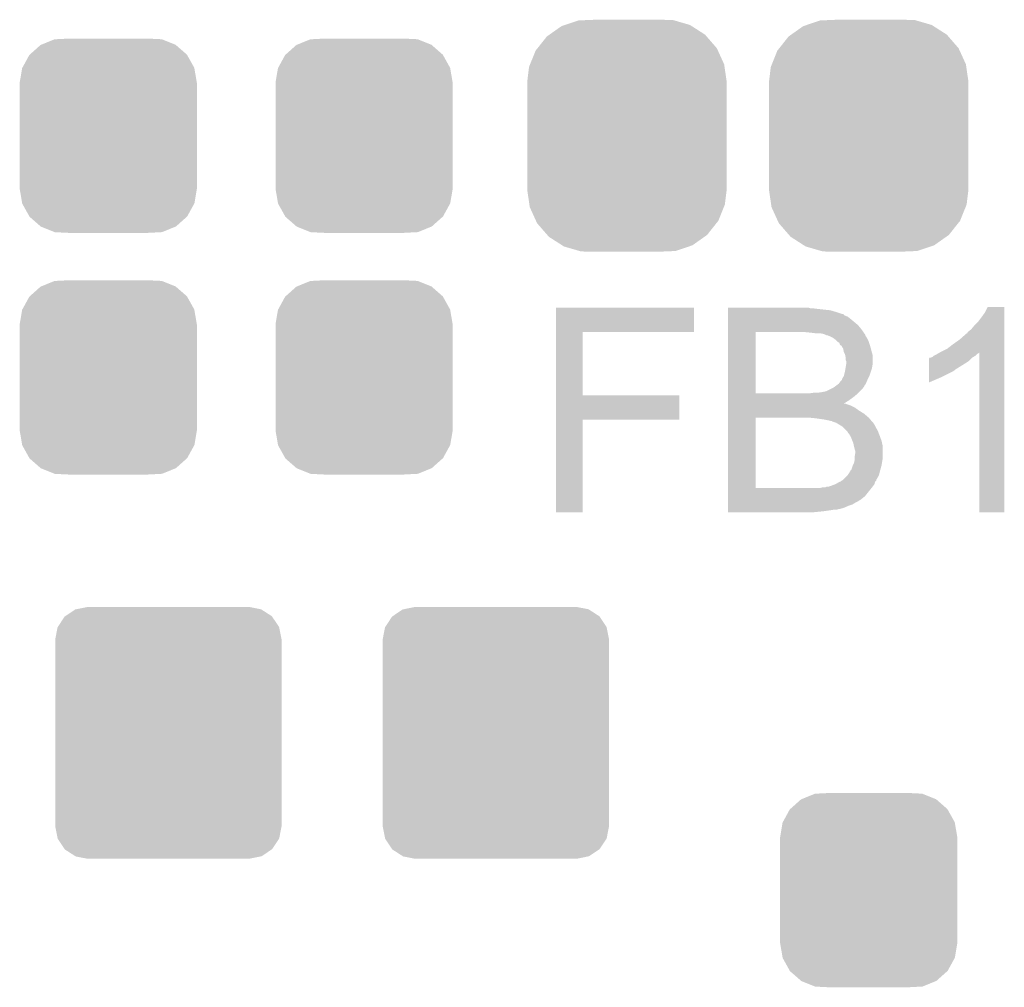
# Model space of a CAD drawing. Extents: x -0.05 to 0.95, y -0.15 to 0.98.
# Tile 23 of 30: x 0.55 to 0.7, y 0.64 to 0.79. Entities that reach past the tile are written whole.
import ezdxf

# ---------------------------------------------------------------- set-up
doc = ezdxf.new("R2010")
doc.units = 0
doc.layers.get('0').update_dxf_attribs({"linetype": 'CONTINUOUS'})
doc.layers.add('GESTURE_CLICK_V102_GTO', color=14, linetype='CONTINUOUS')
doc.layers.add('GESTURE_CLICK_V102_GTS', color=12, linetype='CONTINUOUS')

# ---------------------------------------------------------------- blocks, each defined once
blk = doc.blocks.new('CUSTOM_53')
for points in [[(-0.01212, 0.01581), (-0.01025, 0.01713), (0.01221, 0.01581), (0.01015, 0.01713)], [(-0.01025, 0.01713), (-0.0097, 0.01732), (0.01015, 0.01713), (0.00986, 0.01732)], [(-0.0097, 0.01732), (-0.0076, 0.01803), (0.00986, 0.01732), (0.00742, 0.01803)], [(-0.0076, 0.01803), (-0.00594, 0.0181), (0.00742, 0.01803), (0.00718, 0.0181)], [(-0.00594, 0.0181), (-0.00481, 0.01815), (0.00718, 0.0181), (0.00481, 0.01815)], [(-0.01397, 0.0137), (-0.01253, 0.01552), (0.01404, 0.0137), (0.01246, 0.01552)], [(-0.01253, 0.01552), (-0.01212, 0.01581), (0.01246, 0.01552), (0.01221, 0.01581)], [(-0.01515, 0.01116), (-0.01427, 0.01334), (0.0152, 0.01116), (0.01421, 0.01334)], [(-0.01427, 0.01334), (-0.01397, 0.0137), (0.01421, 0.01334), (0.01404, 0.0137)], [(-0.01531, 0.01075), (-0.01515, 0.01116), (0.01526, 0.01075), (0.0152, 0.01116)], [(-0.0156, 0.0084), (-0.01531, 0.01075), (0.0156, 0.0084), (0.01526, 0.01075)], [(-0.0156, 0.00835), (-0.0156, 0.0084), (0.0156, 0.00835), (0.0156, 0.0084)], [(-0.0156, -0.00835), (-0.0156, 0.00835), (0.0156, -0.00835), (0.0156, 0.00835)], [(-0.0156, -0.0084), (-0.0156, -0.00835), (0.0156, -0.0084), (0.0156, -0.00835)], [(-0.01526, -0.01075), (-0.0156, -0.0084), (0.01531, -0.01075), (0.0156, -0.0084)], [(-0.0152, -0.01116), (-0.01526, -0.01075), (0.01515, -0.01116), (0.01531, -0.01075)], [(-0.01421, -0.01334), (-0.0152, -0.01116), (0.01427, -0.01334), (0.01515, -0.01116)], [(-0.01404, -0.0137), (-0.01421, -0.01334), (0.01397, -0.0137), (0.01427, -0.01334)], [(-0.01246, -0.01552), (-0.01404, -0.0137), (0.01253, -0.01552), (0.01397, -0.0137)], [(-0.01221, -0.01581), (-0.01246, -0.01552), (0.01212, -0.01581), (0.01253, -0.01552)], [(-0.01015, -0.01713), (-0.01221, -0.01581), (0.01025, -0.01713), (0.01212, -0.01581)], [(-0.00986, -0.01732), (-0.01015, -0.01713), (0.0097, -0.01732), (0.01025, -0.01713)], [(-0.00742, -0.01803), (-0.00986, -0.01732), (0.0076, -0.01803), (0.0097, -0.01732)], [(-0.00718, -0.0181), (-0.00742, -0.01803), (0.00594, -0.0181), (0.0076, -0.01803)], [(-0.00481, -0.01815), (-0.00718, -0.0181), (0.00481, -0.01815), (0.00594, -0.0181)]]:
    blk.add_solid(points)
blk = doc.blocks.new('CUSTOM_54')
for points in [[(-0.01229, 0.01267), (-0.01059, 0.01419), (0.01231, 0.01267), (0.01057, 0.01419)], [(-0.01059, 0.01419), (-0.01052, 0.01422), (0.01057, 0.01419), (0.01054, 0.01422)], [(-0.01052, 0.01422), (-0.00841, 0.01508), (0.01054, 0.01422), (0.00839, 0.01508)], [(-0.00841, 0.01508), (-0.00819, 0.01509), (0.00839, 0.01508), (0.00836, 0.01509)], [(-0.00819, 0.01509), (-0.00607, 0.0152), (0.00836, 0.01509), (0.00607, 0.0152)], [(-0.01344, 0.01062), (-0.01234, 0.01263), (0.01345, 0.01062), (0.01233, 0.01263)], [(-0.01234, 0.01263), (-0.01229, 0.01267), (0.01233, 0.01263), (0.01231, 0.01267)], [(-0.01385, 0.0083), (-0.01347, 0.01057), (0.01385, 0.0083), (0.01346, 0.01057)], [(-0.01347, 0.01057), (-0.01344, 0.01062), (0.01346, 0.01057), (0.01345, 0.01062)], [(-0.01385, 0.00825), (-0.01385, 0.0083), (0.01385, 0.00825), (0.01385, 0.0083)], [(-0.01385, -0.00825), (-0.01385, 0.00825), (0.01385, -0.00825), (0.01385, 0.00825)], [(-0.01385, -0.0083), (-0.01385, -0.00825), (0.01385, -0.0083), (0.01385, -0.00825)], [(-0.01346, -0.01057), (-0.01385, -0.0083), (0.01347, -0.01057), (0.01385, -0.0083)], [(-0.01345, -0.01062), (-0.01346, -0.01057), (0.01344, -0.01062), (0.01347, -0.01057)], [(-0.01233, -0.01263), (-0.01345, -0.01062), (0.01234, -0.01263), (0.01344, -0.01062)], [(-0.01231, -0.01267), (-0.01233, -0.01263), (0.01229, -0.01267), (0.01234, -0.01263)], [(-0.01057, -0.01419), (-0.01231, -0.01267), (0.01059, -0.01419), (0.01229, -0.01267)], [(-0.01054, -0.01422), (-0.01057, -0.01419), (0.01052, -0.01422), (0.01059, -0.01419)], [(-0.00839, -0.01508), (-0.01054, -0.01422), (0.00841, -0.01508), (0.01052, -0.01422)], [(-0.00836, -0.01509), (-0.00839, -0.01508), (0.00819, -0.01509), (0.00841, -0.01508)], [(-0.00607, -0.0152), (-0.00836, -0.01509), (0.00607, -0.0152), (0.00819, -0.01509)]]:
    blk.add_solid(points)
blk = doc.blocks.new('CUSTOM_55')
for points in [[(-0.01615, 0.01824), (-0.01457, 0.0193), (0.01618, 0.01824), (0.01454, 0.0193)], [(-0.01457, 0.0193), (-0.01442, 0.01933), (0.01454, 0.0193), (0.01449, 0.01933)], [(-0.01442, 0.01933), (-0.0126, 0.0197), (0.01449, 0.01933), (0.0126, 0.0197)], [(-0.01729, 0.01657), (-0.01623, 0.01818), (0.0173, 0.01657), (0.01622, 0.01818)], [(-0.01623, 0.01818), (-0.01615, 0.01824), (0.01622, 0.01818), (0.01618, 0.01824)], [(-0.0177, 0.0146), (-0.01733, 0.01649), (0.0177, 0.0146), (0.01732, 0.01649)], [(-0.01733, 0.01649), (-0.01729, 0.01657), (0.01732, 0.01649), (0.0173, 0.01657)], [(-0.0177, 0.01455), (-0.0177, 0.0146), (0.0177, 0.01455), (0.0177, 0.0146)], [(-0.0177, -0.01455), (-0.0177, 0.01455), (0.0177, -0.01455), (0.0177, 0.01455)], [(-0.0177, -0.0146), (-0.0177, -0.01455), (0.0177, -0.0146), (0.0177, -0.01455)], [(-0.01732, -0.01649), (-0.0177, -0.0146), (0.01733, -0.01649), (0.0177, -0.0146)], [(-0.0173, -0.01657), (-0.01732, -0.01649), (0.01729, -0.01657), (0.01733, -0.01649)], [(-0.01622, -0.01818), (-0.0173, -0.01657), (0.01623, -0.01818), (0.01729, -0.01657)], [(-0.01618, -0.01824), (-0.01622, -0.01818), (0.01615, -0.01824), (0.01623, -0.01818)], [(-0.01454, -0.0193), (-0.01618, -0.01824), (0.01457, -0.0193), (0.01615, -0.01824)], [(-0.01449, -0.01933), (-0.01454, -0.0193), (0.01442, -0.01933), (0.01457, -0.0193)], [(-0.0126, -0.0197), (-0.01449, -0.01933), (0.0126, -0.0197), (0.01442, -0.01933)]]:
    blk.add_solid(points)

msp = doc.modelspace()

# ---------------------------------------------------------------- linework, layer by layer
at = {"layer": 'GESTURE_CLICK_V102_GTO'}
for points in [[(0.63, 0.7442), (0.63, 0.748), (0.6516, 0.7442), (0.6516, 0.748)], [(0.63, 0.748), (0.63, 0.748), (0.6516, 0.748), (0.63, 0.748)], [(0.6569, 0.7479), (0.6569, 0.748), (0.6698, 0.7479), (0.6695, 0.748)], [(0.6569, 0.748), (0.6569, 0.748), (0.6695, 0.748), (0.6569, 0.748)], [(0.6569, 0.7478), (0.6569, 0.7479), (0.671, 0.7478), (0.6702, 0.7479)], [(0.6569, 0.7477), (0.6569, 0.7478), (0.6719, 0.7477), (0.671, 0.7478)], [(0.6569, 0.7476), (0.6569, 0.7477), (0.6729, 0.7476), (0.6719, 0.7477)], [(0.6569, 0.7473), (0.6569, 0.7476), (0.6739, 0.7473), (0.6729, 0.7476)], [(0.6569, 0.747), (0.6569, 0.7473), (0.6748, 0.747), (0.6739, 0.7473)], [(0.6569, 0.7468), (0.6569, 0.747), (0.6751, 0.7468), (0.6749, 0.747)], [(0.6569, 0.747), (0.6569, 0.747), (0.6749, 0.747), (0.6748, 0.747)], [(0.6569, 0.7466), (0.6569, 0.7468), (0.6756, 0.7466), (0.6751, 0.7468)], [(0.6966, 0.7466), (0.6971, 0.7473), (0.7001, 0.7466), (0.7001, 0.7473)], [(0.6971, 0.7473), (0.6975, 0.7481), (0.7001, 0.7473), (0.7001, 0.7481)], [(0.6975, 0.7481), (0.6975, 0.7481), (0.7001, 0.7481), (0.6975, 0.7481)], [(0.6569, 0.7463), (0.6569, 0.7466), (0.676, 0.7463), (0.6756, 0.7466)], [(0.6569, 0.7453), (0.6569, 0.7463), (0.6772, 0.7453), (0.676, 0.7463)], [(0.6569, 0.7447), (0.6569, 0.7453), (0.6777, 0.7447), (0.6772, 0.7453)], [(0.6949, 0.7446), (0.6954, 0.7452), (0.7001, 0.7446), (0.7001, 0.7452)], [(0.6954, 0.7452), (0.696, 0.7458), (0.7001, 0.7452), (0.7001, 0.7458)], [(0.696, 0.7458), (0.6966, 0.7466), (0.7001, 0.7458), (0.7001, 0.7466)], [(0.63, 0.7343), (0.63, 0.7442), (0.6342, 0.7343), (0.6342, 0.7442)], [(0.63, 0.7442), (0.63, 0.7442), (0.6342, 0.7442), (0.6516, 0.7442)], [(0.6569, 0.7442), (0.6569, 0.7447), (0.67806, 0.7442), (0.6777, 0.7447)], [(0.6569, 0.7346), (0.6569, 0.7442), (0.6612, 0.7346), (0.6612, 0.7442)], [(0.6698, 0.7441), (0.6688, 0.7442), (0.67813, 0.7441), (0.67806, 0.7442)], [(0.6706, 0.744), (0.6698, 0.7441), (0.6782, 0.744), (0.67813, 0.7441)], [(0.6718, 0.7439), (0.6713, 0.744), (0.6783, 0.7439), (0.6782, 0.744)], [(0.6721, 0.7438), (0.6718, 0.7439), (0.67833, 0.7438), (0.6783, 0.7439)], [(0.6723, 0.7437), (0.6721, 0.7438), (0.67837, 0.7437), (0.67833, 0.7438)], [(0.67265, 0.7436), (0.6724, 0.7437), (0.6784, 0.7436), (0.67837, 0.7437)], [(0.6729, 0.7435), (0.67265, 0.7436), (0.67847, 0.7435), (0.6784, 0.7436)], [(0.6931, 0.743), (0.694, 0.7438), (0.7001, 0.743), (0.7001, 0.7438)], [(0.694, 0.7438), (0.6941, 0.7439), (0.7001, 0.7438), (0.7001, 0.7439)], [(0.6941, 0.7439), (0.6943, 0.744), (0.7001, 0.7439), (0.7001, 0.744)], [(0.6943, 0.744), (0.6944, 0.7442), (0.7001, 0.744), (0.7001, 0.7442)], [(0.6944, 0.7442), (0.6949, 0.7446), (0.7001, 0.7442), (0.7001, 0.7446)], [(0.6733, 0.7433), (0.6729, 0.7435), (0.6786, 0.7433), (0.67847, 0.7435)], [(0.6737, 0.743), (0.6733, 0.7433), (0.67875, 0.743), (0.6786, 0.7433)], [(0.674, 0.7427), (0.6737, 0.743), (0.6789, 0.7427), (0.67875, 0.743)], [(0.6743, 0.7425), (0.674, 0.7427), (0.67897, 0.7425), (0.6789, 0.7427)], [(0.6744, 0.7422), (0.6743, 0.7425), (0.67907, 0.7422), (0.67897, 0.7425)], [(0.6745, 0.7421), (0.6744, 0.7422), (0.6791, 0.7421), (0.67907, 0.7422)], [(0.6749, 0.7416), (0.6746, 0.7421), (0.67924, 0.7416), (0.6791, 0.7421)], [(0.6912, 0.7416), (0.6921, 0.7423), (0.7001, 0.7416), (0.7001, 0.7423)], [(0.6921, 0.7423), (0.6931, 0.743), (0.7001, 0.7423), (0.7001, 0.743)], [(0.67494, 0.7414), (0.6749, 0.7416), (0.6793, 0.7414), (0.67924, 0.7416)], [(0.675, 0.7411), (0.67494, 0.7414), (0.67937, 0.7411), (0.6793, 0.7414)], [(0.6752, 0.7407), (0.675, 0.7411), (0.67948, 0.7407), (0.67937, 0.7411)], [(0.67522, 0.7406), (0.6752, 0.7407), (0.6795, 0.7406), (0.67948, 0.7407)], [(0.6753, 0.7402), (0.67522, 0.7406), (0.6795, 0.7402), (0.6795, 0.7406)], [(0.6889, 0.7403), (0.6891, 0.7405), (0.69527, 0.7403), (0.6956, 0.7405)], [(0.6891, 0.7405), (0.6895, 0.7407), (0.6956, 0.7405), (0.6958, 0.7407)], [(0.6895, 0.7407), (0.68967, 0.7408), (0.6958, 0.7407), (0.6959, 0.7408)], [(0.68967, 0.7408), (0.68985, 0.7409), (0.6959, 0.7408), (0.6961, 0.7409)], [(0.68985, 0.7409), (0.69002, 0.741), (0.6961, 0.7409), (0.6962, 0.741)], [(0.69002, 0.741), (0.6902, 0.7411), (0.7001, 0.741), (0.7001, 0.7411)], [(0.6902, 0.7411), (0.6912, 0.7416), (0.7001, 0.7411), (0.7001, 0.7416)], [(0.6962, 0.716), (0.6962, 0.741), (0.7001, 0.716), (0.7001, 0.741)], [(0.67527, 0.7385), (0.67537, 0.7391), (0.6794, 0.7385), (0.6795, 0.7391)], [(0.6753, 0.7398), (0.6753, 0.7402), (0.6795, 0.7398), (0.6795, 0.7402)], [(0.6754, 0.7396), (0.6753, 0.7398), (0.6795, 0.7396), (0.6795, 0.7398)], [(0.67537, 0.7391), (0.6754, 0.7393), (0.6795, 0.7391), (0.6795, 0.7393)], [(0.6754, 0.7393), (0.6754, 0.7396), (0.6795, 0.7393), (0.6795, 0.7396)], [(0.6883, 0.7397), (0.6883, 0.7401), (0.6946, 0.7397), (0.695, 0.7401)], [(0.6883, 0.7393), (0.6883, 0.7397), (0.694, 0.7393), (0.6946, 0.7397)], [(0.6883, 0.7383), (0.6883, 0.7393), (0.6924, 0.7383), (0.694, 0.7393)], [(0.6884, 0.7401), (0.6884, 0.7402), (0.695, 0.7401), (0.6951, 0.7402)], [(0.6886, 0.7402), (0.6889, 0.7403), (0.6951, 0.7402), (0.69527, 0.7403)], [(0.675, 0.7373), (0.6752, 0.7381), (0.679, 0.7373), (0.67927, 0.7381)], [(0.6752, 0.7381), (0.67527, 0.7385), (0.67927, 0.7381), (0.6794, 0.7385)], [(0.6883, 0.7382), (0.6883, 0.7383), (0.6923, 0.7382), (0.6924, 0.7383)], [(0.6883, 0.738), (0.6883, 0.7382), (0.692, 0.738), (0.6923, 0.7382)], [(0.6883, 0.7372), (0.6883, 0.738), (0.6904, 0.7372), (0.692, 0.738)], [(0.67367, 0.7357), (0.67393, 0.7359), (0.6782, 0.7357), (0.6783, 0.7359)], [(0.67393, 0.7359), (0.67407, 0.736), (0.6783, 0.7359), (0.6784, 0.736)], [(0.67407, 0.736), (0.6742, 0.7361), (0.6784, 0.736), (0.67844, 0.7361)], [(0.6742, 0.7361), (0.6745, 0.7365), (0.67844, 0.7361), (0.67861, 0.7365)], [(0.6745, 0.7365), (0.6747, 0.7367), (0.67861, 0.7365), (0.6787, 0.7367)], [(0.6747, 0.7367), (0.6748, 0.737), (0.6787, 0.7367), (0.67885, 0.737)], [(0.6748, 0.737), (0.675, 0.7373), (0.67885, 0.737), (0.679, 0.7373)], [(0.6883, 0.7363), (0.6883, 0.7372), (0.6883, 0.7363), (0.6904, 0.7372)], [(0.6569, 0.7345), (0.6569, 0.7346), (0.6771, 0.7345), (0.6772, 0.7346)], [(0.6569, 0.7346), (0.6569, 0.7346), (0.6696, 0.7346), (0.6612, 0.7346)], [(0.6569, 0.734), (0.6569, 0.7345), (0.6765, 0.734), (0.6771, 0.7345)], [(0.6696, 0.7346), (0.6703, 0.7347), (0.6772, 0.7346), (0.6773, 0.7347)], [(0.6709, 0.7347), (0.6716, 0.7348), (0.6773, 0.7347), (0.6774, 0.7348)], [(0.6716, 0.7348), (0.6721, 0.7349), (0.6774, 0.7348), (0.6775, 0.7349)], [(0.6722, 0.7349), (0.673, 0.7353), (0.6775, 0.7349), (0.6779, 0.7353)], [(0.673, 0.7353), (0.6734, 0.7355), (0.6779, 0.7353), (0.67805, 0.7355)], [(0.6734, 0.7355), (0.67367, 0.7357), (0.67805, 0.7355), (0.6782, 0.7357)], [(0.63, 0.7305), (0.63, 0.7343), (0.6493, 0.7305), (0.6493, 0.7343)], [(0.63, 0.7343), (0.63, 0.7343), (0.6493, 0.7343), (0.6342, 0.7343)], [(0.6569, 0.7335), (0.6569, 0.734), (0.6758, 0.7335), (0.6765, 0.734)], [(0.6569, 0.733), (0.6569, 0.7335), (0.675, 0.733), (0.6758, 0.7335)], [(0.6569, 0.7329), (0.6569, 0.733), (0.6755, 0.7329), (0.6753, 0.733)], [(0.6569, 0.733), (0.6569, 0.733), (0.6753, 0.733), (0.675, 0.733)], [(0.6569, 0.7327), (0.6569, 0.7329), (0.6761, 0.7327), (0.6755, 0.7329)], [(0.6569, 0.7324), (0.6569, 0.7327), (0.6767, 0.7324), (0.6761, 0.7327)], [(0.6569, 0.7319), (0.6569, 0.7324), (0.6774, 0.7319), (0.6767, 0.7324)], [(0.6569, 0.7314), (0.6569, 0.7319), (0.6782, 0.7314), (0.6774, 0.7319)], [(0.6569, 0.7308), (0.6569, 0.7314), (0.6789, 0.7308), (0.6782, 0.7314)], [(0.63, 0.716), (0.63, 0.7305), (0.6342, 0.716), (0.6342, 0.7305)], [(0.63, 0.7305), (0.63, 0.7305), (0.6342, 0.7305), (0.6493, 0.7305)], [(0.6569, 0.7198), (0.6569, 0.7308), (0.6612, 0.7198), (0.6612, 0.7308)], [(0.6706, 0.7307), (0.6696, 0.7308), (0.67899, 0.7307), (0.6789, 0.7308)], [(0.672, 0.7305), (0.6706, 0.7307), (0.67916, 0.7305), (0.67899, 0.7307)], [(0.6725, 0.7304), (0.672, 0.7305), (0.67924, 0.7304), (0.67916, 0.7305)], [(0.6729, 0.7303), (0.6725, 0.7304), (0.67933, 0.7303), (0.67924, 0.7304)], [(0.6732, 0.7302), (0.6731, 0.7303), (0.67941, 0.7302), (0.67933, 0.7303)], [(0.6735, 0.7301), (0.6732, 0.7302), (0.6795, 0.7301), (0.67941, 0.7302)], [(0.6738, 0.73), (0.6735, 0.7301), (0.6796, 0.73), (0.6795, 0.7301)], [(0.6743, 0.7297), (0.6738, 0.73), (0.6798, 0.7297), (0.6796, 0.73)], [(0.6748, 0.7294), (0.6743, 0.7297), (0.67995, 0.7294), (0.6798, 0.7297)], [(0.6749, 0.7293), (0.6748, 0.7294), (0.68, 0.7293), (0.67995, 0.7294)], [(0.6754, 0.7288), (0.6749, 0.7293), (0.6803, 0.7288), (0.68, 0.7293)], [(0.6756, 0.7286), (0.6754, 0.7288), (0.68038, 0.7286), (0.6803, 0.7288)], [(0.6757, 0.7284), (0.6756, 0.7286), (0.68045, 0.7284), (0.68038, 0.7286)], [(0.6758, 0.7283), (0.6757, 0.7284), (0.68049, 0.7283), (0.68045, 0.7284)], [(0.6761, 0.7278), (0.6758, 0.7283), (0.68068, 0.7278), (0.68049, 0.7283)], [(0.67634, 0.7272), (0.6761, 0.7278), (0.6809, 0.7272), (0.68068, 0.7278)], [(0.6765, 0.7268), (0.67634, 0.7272), (0.68099, 0.7268), (0.6809, 0.7272)], [(0.6766, 0.7263), (0.6765, 0.7268), (0.6811, 0.7263), (0.68099, 0.7268)], [(0.6767, 0.7259), (0.6766, 0.7263), (0.6811, 0.7259), (0.6811, 0.7263)], [(0.6768, 0.7256), (0.6767, 0.7259), (0.6811, 0.7256), (0.6811, 0.7259)], [(0.6767, 0.7247), (0.6768, 0.7253), (0.6811, 0.7247), (0.6811, 0.7253)], [(0.6768, 0.7253), (0.6768, 0.7256), (0.6811, 0.7253), (0.6811, 0.7256)], [(0.6764, 0.7233), (0.6766, 0.7237), (0.6809, 0.7233), (0.68097, 0.7237)], [(0.6766, 0.7237), (0.6767, 0.7242), (0.68097, 0.7237), (0.68105, 0.7242)], [(0.6767, 0.7245), (0.6767, 0.7247), (0.6811, 0.7245), (0.6811, 0.7247)], [(0.6767, 0.7242), (0.6767, 0.7245), (0.68105, 0.7242), (0.6811, 0.7245)], [(0.6756, 0.7218), (0.6758, 0.7221), (0.6805, 0.7218), (0.68058, 0.7221)], [(0.6758, 0.7221), (0.6761, 0.7226), (0.68058, 0.7221), (0.6807, 0.7226)], [(0.6762, 0.7227), (0.6764, 0.7233), (0.68073, 0.7227), (0.6809, 0.7233)], [(0.6762, 0.7226), (0.6762, 0.7227), (0.6807, 0.7226), (0.68073, 0.7227)], [(0.6737, 0.7204), (0.6744, 0.7208), (0.6798, 0.7204), (0.6799, 0.7208)], [(0.6745, 0.7208), (0.6746, 0.7209), (0.6799, 0.7208), (0.68, 0.7209)], [(0.6746, 0.7209), (0.6748, 0.721), (0.68, 0.7209), (0.6801, 0.721)], [(0.6748, 0.721), (0.6749, 0.7211), (0.6801, 0.721), (0.6801, 0.7211)], [(0.6749, 0.7211), (0.6756, 0.7218), (0.6801, 0.7211), (0.6805, 0.7218)], [(0.6569, 0.7185), (0.6569, 0.7198), (0.6783, 0.7185), (0.67934, 0.7198)], [(0.6569, 0.7198), (0.6569, 0.7198), (0.6713, 0.7198), (0.6612, 0.7198)], [(0.6713, 0.7198), (0.6717, 0.7199), (0.67934, 0.7198), (0.67942, 0.7199)], [(0.6721, 0.7199), (0.6723, 0.72), (0.67942, 0.7199), (0.6795, 0.72)], [(0.6726, 0.72), (0.6729, 0.7201), (0.6795, 0.72), (0.67958, 0.7201)], [(0.6729, 0.7201), (0.6737, 0.7204), (0.67958, 0.7201), (0.6798, 0.7204)], [(0.6569, 0.7181), (0.6569, 0.7185), (0.6778, 0.7181), (0.6783, 0.7185)], [(0.6569, 0.718), (0.6569, 0.7181), (0.6777, 0.718), (0.6778, 0.7181)], [(0.6569, 0.7179), (0.6569, 0.718), (0.6775, 0.7179), (0.6777, 0.718)], [(0.6569, 0.7177), (0.6569, 0.7179), (0.6772, 0.7177), (0.6775, 0.7179)], [(0.6569, 0.7175), (0.6569, 0.7177), (0.6768, 0.7175), (0.6772, 0.7177)], [(0.6569, 0.7172), (0.6569, 0.7175), (0.6763, 0.7172), (0.6768, 0.7175)], [(0.6569, 0.717), (0.6569, 0.7172), (0.6757, 0.717), (0.6763, 0.7172)], [(0.6569, 0.7167), (0.6569, 0.717), (0.675, 0.7167), (0.6757, 0.717)], [(0.6569, 0.7165), (0.6569, 0.7167), (0.6743, 0.7165), (0.675, 0.7167)], [(0.6569, 0.7164), (0.6569, 0.7165), (0.6739, 0.7164), (0.6742, 0.7165)], [(0.6569, 0.7165), (0.6569, 0.7165), (0.6742, 0.7165), (0.6743, 0.7165)], [(0.6569, 0.7163), (0.6569, 0.7164), (0.6728, 0.7163), (0.6734, 0.7164)], [(0.6569, 0.7162), (0.6569, 0.7163), (0.6721, 0.7162), (0.6728, 0.7163)], [(0.6569, 0.7161), (0.6569, 0.7162), (0.6712, 0.7161), (0.6721, 0.7162)], [(0.6569, 0.716), (0.6569, 0.7161), (0.67021, 0.716), (0.6712, 0.7161)], [(0.6702, 0.716), (0.6569, 0.716), (0.6702, 0.716), (0.67021, 0.716)]]:
    msp.add_solid(points, dxfattribs=at)

# ---------------------------------------------------------------- block references
at = {"layer": 'GESTURE_CLICK_V102_GTS'}
for name, p in [('CUSTOM_53', (0.6411, 0.7749)), ('CUSTOM_53', (0.6789, 0.7749)), ('CUSTOM_54', (0.56, 0.7749)), ('CUSTOM_54', (0.6, 0.7749)), ('CUSTOM_54', (0.56, 0.7371)), ('CUSTOM_54', (0.6, 0.7371)), ('CUSTOM_55', (0.5694, 0.6815)), ('CUSTOM_55', (0.6206, 0.6815)), ('CUSTOM_54', (0.6789, 0.6569))]:
    msp.add_blockref(name, p, dxfattribs=at)

doc.saveas('drawing.dxf')
